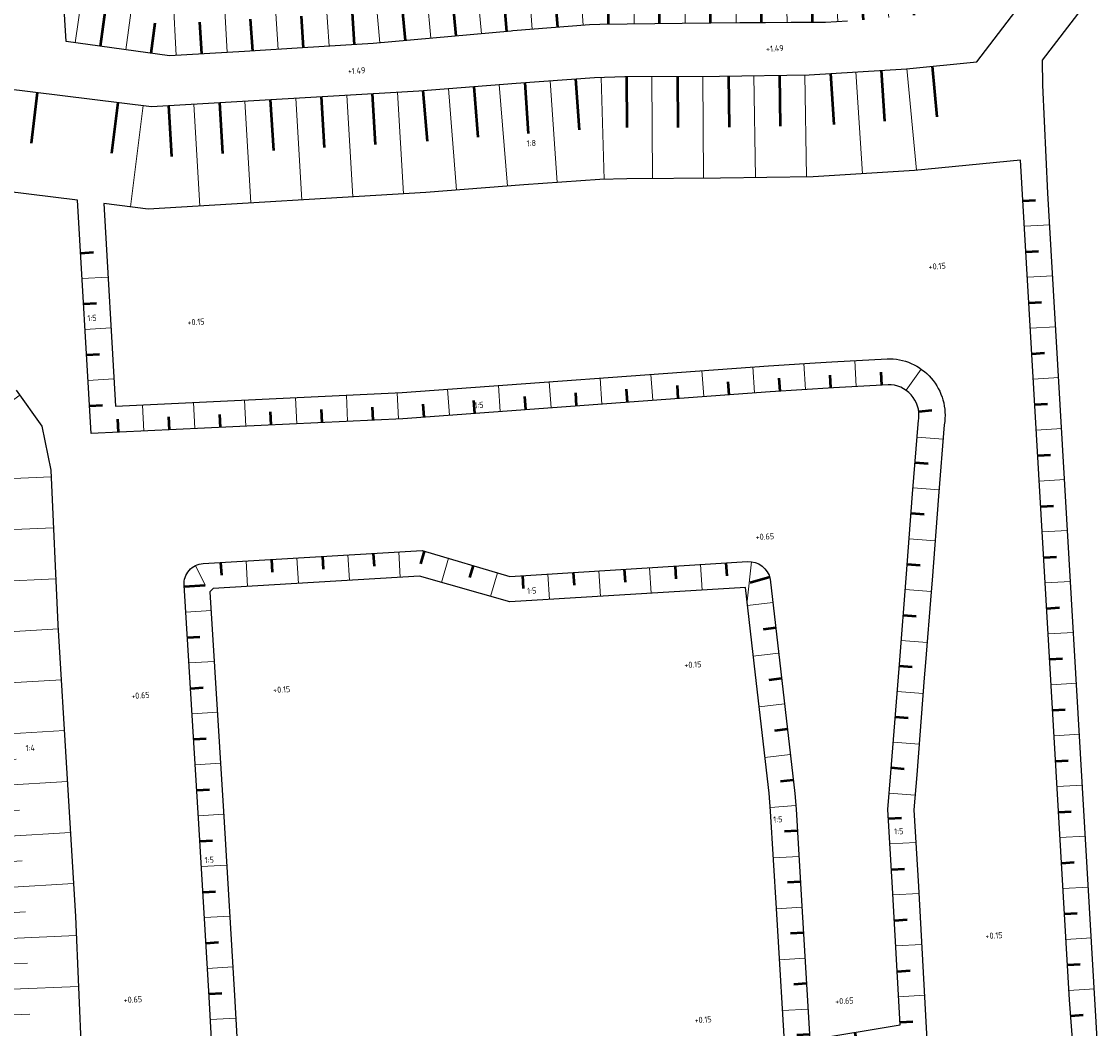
# Model space of a CAD drawing. Header units: metres. Extents: x 114964 to 115280, y 426579 to 426852.
# Tile 5 of 10: x 115065 to 115171, y 426632 to 426731. Entities that reach past the tile are written whole.
import ezdxf

# ---------------------------------------------------------------- set-up
doc = ezdxf.new("R2010")
doc.units = ezdxf.units.M
doc.header["$MEASUREMENT"] = 0
for name, color, linetype, lineweight in [('B-WE-GW-TALUDARCERING_KORT-G', 7, 'Continuous', 18), ('B-WE-GW-TALUDARCERING_LANG-G', 7, 'Continuous', 18), ('N-WE-GW-GRONDWERKLIJN_KRUIN-G', 253, 'Continuous', 25), ('N-WE-GW-GRONDWERKLIJN_TEEN-G', 253, 'Continuous', 25), ('N-WE-GW-TALUDARCERING-S', 7, 'Continuous', 25), ('N-WE-GW-TALUDARCERING_KORT-G', 7, 'Continuous', 50), ('N-WE-GW-TALUDARCERING_LANG-G', 7, 'Continuous', 18), ('N-WE-GW-VOORBELASTING-T25', 7, 'Continuous', 25)]:
    doc.layers.add(name, color=color, linetype=linetype, lineweight=lineweight)
doc.styles.add('NLCS-ISO-ANNOTATIEF-T18', font='NLCS-ISO.ttf', dxfattribs={"height": 1.8})

# ---------------------------------------------------------------- blocks, each defined once
blk = doc.blocks.new('*U5')
at = {"layer": 'B-WE-GW-TALUDARCERING_KORT-G'}
for p, q in [((115057.3, 426690.83), (115057.17, 426692.46)), ((115052.32, 426690.42), (115052.18, 426692.05)), ((115060.94, 426688.47), (115062.53, 426688.81)), ((115061.54, 426683.53), (115063.17, 426683.6)), ((115061.77, 426678.53), (115063.4, 426678.61)), ((115062, 426673.54), (115063.62, 426673.61)), ((115062.27, 426668.55), (115063.9, 426668.64)), ((115062.58, 426663.55), (115064.2, 426663.65)), ((115062.88, 426658.56), (115064.5, 426658.66)), ((115063.18, 426653.57), (115064.8, 426653.67)), ((115063.47, 426648.58), (115065.09, 426648.68)), ((115063.76, 426643.59), (115065.39, 426643.68)), ((115063.99, 426638.59), (115065.61, 426638.66)), ((115064.2, 426633.6), (115065.82, 426633.67)), ((115064.42, 426628.6), (115066.04, 426628.7))]:
    blk.add_line(p, q, dxfattribs=at)
at = {"layer": 'B-WE-GW-TALUDARCERING_LANG-G'}
for p, q in [((115054.81, 426690.63), (115054.27, 426697.13)), ((115059.56, 426690.54), (115064.84, 426694.34)), ((115061.43, 426686.02), (115067.92, 426686.32)), ((115061.66, 426681.03), (115068.15, 426681.33)), ((115061.89, 426676.03), (115068.38, 426676.33)), ((115062.12, 426671.04), (115068.61, 426671.44)), ((115062.43, 426666.05), (115068.92, 426666.44)), ((115062.73, 426661.06), (115069.22, 426661.45)), ((115063.03, 426656.07), (115069.52, 426656.45)), ((115063.32, 426651.08), (115069.82, 426651.46)), ((115063.62, 426646.09), (115070.11, 426646.47)), ((115063.88, 426641.09), (115070.38, 426641.37)), ((115064.09, 426636.1), (115070.59, 426636.37)), ((115064.31, 426631.1), (115070.8, 426631.38))]:
    blk.add_line(p, q, dxfattribs=at)
blk = doc.blocks.new('*U10')
at = {"layer": 'N-WE-GW-TALUDARCERING_KORT-G'}
for p, q in [((115094.52, 426678.52), (115094.59, 426677.28)), ((115099.51, 426678.82), (115099.58, 426677.57)), ((115104.49, 426679.05), (115104.12, 426677.81)), ((115084.53, 426677.93), (115084.61, 426676.68)), ((115089.53, 426678.23), (115089.6, 426676.98)), ((115109.29, 426677.63), (115108.94, 426676.46)), ((115129.1, 426677.57), (115129.18, 426676.32)), ((115134.09, 426677.88), (115134.17, 426676.63)), ((115114.13, 426676.64), (115114.21, 426675.39)), ((115119.12, 426676.95), (115119.2, 426675.7)), ((115124.11, 426677.26), (115124.19, 426676.01)), ((115138.38, 426676.48), (115136.45, 426675.94)), ((115080.95, 426675.57), (115083.02, 426675.69)), ((115138.97, 426671.51), (115137.73, 426671.37)), ((115081.26, 426670.58), (115082.51, 426670.65)), ((115139.54, 426666.55), (115138.3, 426666.4)), ((115081.57, 426665.59), (115082.82, 426665.66)), ((115140.11, 426661.58), (115138.86, 426661.44)), ((115081.88, 426660.6), (115083.13, 426660.67)), ((115140.67, 426656.61), (115139.43, 426656.47)), ((115082.19, 426655.61), (115083.44, 426655.68)), ((115141.09, 426651.63), (115139.84, 426651.56)), ((115082.5, 426650.61), (115083.75, 426650.69)), ((115082.8, 426645.62), (115084.04, 426645.7)), ((115141.38, 426646.64), (115140.13, 426646.57)), ((115141.68, 426641.65), (115140.43, 426641.57)), ((115083.09, 426640.63), (115084.34, 426640.71)), ((115141.99, 426636.66), (115140.74, 426636.58)), ((115083.39, 426635.64), (115084.64, 426635.72)), ((115142.29, 426631.67), (115141.04, 426631.59)), ((115146.73, 426631.87), (115146.94, 426630.64)), ((115083.67, 426630.65), (115084.92, 426630.72)), ((115083.94, 426625.66), (115085.2, 426625.73)), ((115081.99, 426622.66), (115082.06, 426621.4)), ((115072, 426622.13), (115072.07, 426620.84)), ((115077, 426622.4), (115077.07, 426621.12))]:
    blk.add_line(p, q, dxfattribs=at)
at = {"layer": 'N-WE-GW-TALUDARCERING_LANG-G'}
for p, q in [((115097.01, 426678.67), (115097.16, 426676.18)), ((115102, 426678.97), (115102.15, 426676.47)), ((115082.07, 426677.63), (115083.02, 426675.69)), ((115087.03, 426678.08), (115087.18, 426675.58)), ((115092.02, 426678.38), (115092.17, 426675.88)), ((115106.89, 426678.34), (115106.19, 426675.97)), ((115126.6, 426677.41), (115126.76, 426674.92)), ((115131.59, 426677.72), (115131.75, 426675.23)), ((115136.59, 426678), (115136.15, 426674.14)), ((115111.68, 426676.92), (115110.99, 426674.6)), ((115116.62, 426676.79), (115116.78, 426674.3)), ((115121.61, 426677.1), (115121.77, 426674.61)), ((115081.11, 426673.07), (115083.6, 426673.23)), ((115138.69, 426674), (115136.2, 426673.71)), ((115139.25, 426669.03), (115136.77, 426668.75)), ((115081.42, 426668.08), (115083.91, 426668.24)), ((115139.82, 426664.06), (115137.34, 426663.78)), ((115081.73, 426663.09), (115084.22, 426663.25)), ((115140.39, 426659.1), (115137.91, 426658.81)), ((115082.04, 426658.1), (115084.53, 426658.26)), ((115140.93, 426654.12), (115138.44, 426653.91)), ((115082.35, 426653.11), (115084.84, 426653.26)), ((115141.23, 426649.13), (115138.74, 426648.99)), ((115082.65, 426648.12), (115085.14, 426648.27)), ((115141.53, 426644.14), (115139.03, 426643.99)), ((115082.94, 426643.13), (115085.44, 426643.28)), ((115083.24, 426638.14), (115085.74, 426638.29)), ((115141.83, 426639.15), (115139.34, 426639)), ((115142.14, 426634.16), (115139.64, 426634.01)), ((115083.53, 426633.15), (115086.03, 426633.28)), ((115144.27, 426631.46), (115144.68, 426629)), ((115083.8, 426628.15), (115086.31, 426628.29)), ((115079.49, 426622.53), (115079.63, 426619.99)), ((115084.08, 426623.16), (115086.6, 426623.3)), ((115074.5, 426622.27), (115074.64, 426619.69))]:
    blk.add_line(p, q, dxfattribs=at)
blk = doc.blocks.new('*U12')
at = {"layer": 'N-WE-GW-TALUDARCERING_KORT-G'}
for p, q in [((115149.37, 426695.32), (115149.3, 426696.59)), ((115134.4, 426694.37), (115134.31, 426695.64)), ((115139.39, 426694.72), (115139.31, 426695.99)), ((115144.38, 426695.03), (115144.3, 426696.3)), ((115119.44, 426693.27), (115119.35, 426694.54)), ((115124.43, 426693.64), (115124.33, 426694.91)), ((115129.41, 426694), (115129.32, 426695.27)), ((115104.48, 426692.18), (115104.39, 426693.45)), ((115109.47, 426692.54), (115109.37, 426693.81)), ((115114.45, 426692.91), (115114.36, 426694.18)), ((115079.51, 426690.93), (115079.45, 426692.2)), ((115084.51, 426691.17), (115084.45, 426692.44)), ((115089.5, 426691.41), (115089.44, 426692.68)), ((115094.5, 426691.64), (115094.43, 426692.92)), ((115099.49, 426691.88), (115099.43, 426693.16)), ((115153, 426692.71), (115154.26, 426692.86)), ((115074.52, 426690.69), (115074.46, 426691.96)), ((115152.64, 426687.73), (115153.91, 426687.63)), ((115152.25, 426682.75), (115153.52, 426682.65)), ((115151.85, 426677.76), (115153.12, 426677.66)), ((115151.46, 426672.78), (115152.73, 426672.68)), ((115151.07, 426667.79), (115152.34, 426667.69)), ((115150.68, 426662.81), (115151.95, 426662.71)), ((115150.29, 426657.82), (115151.56, 426657.72)), ((115150.02, 426652.84), (115151.29, 426652.91)), ((115150.32, 426647.85), (115151.59, 426647.92)), ((115150.61, 426642.85), (115151.87, 426642.93)), ((115150.89, 426637.86), (115152.15, 426637.93)), ((115151.17, 426632.87), (115152.42, 426632.94))]:
    blk.add_line(p, q, dxfattribs=at)
at = {"layer": 'N-WE-GW-TALUDARCERING_LANG-G'}
for p, q in [((115141.88, 426694.87), (115141.73, 426697.42)), ((115146.87, 426695.17), (115146.73, 426697.72)), ((115126.92, 426693.82), (115126.73, 426696.36)), ((115131.91, 426694.18), (115131.72, 426696.73)), ((115136.89, 426694.55), (115136.71, 426697.09)), ((115151.75, 426694.8), (115153.23, 426696.88)), ((115116.95, 426693.09), (115116.76, 426695.63)), ((115121.93, 426693.45), (115121.75, 426696)), ((115096.99, 426691.76), (115096.87, 426694.31)), ((115101.99, 426692), (115101.86, 426694.55)), ((115106.97, 426692.36), (115106.79, 426694.9)), ((115111.96, 426692.72), (115111.77, 426695.26)), ((115077.02, 426690.81), (115076.89, 426693.35)), ((115082.01, 426691.05), (115081.89, 426693.59)), ((115087, 426691.29), (115086.88, 426693.83)), ((115092, 426691.52), (115091.88, 426694.07)), ((115152.83, 426690.22), (115155.37, 426690.02)), ((115152.44, 426685.24), (115154.98, 426685.04)), ((115152.05, 426680.25), (115154.59, 426680.05)), ((115151.66, 426675.27), (115154.2, 426675.07)), ((115151.27, 426670.28), (115153.81, 426670.09)), ((115150.88, 426665.3), (115153.42, 426665.1)), ((115150.48, 426660.32), (115153.02, 426660.11)), ((115150.09, 426655.33), (115152.63, 426655.13)), ((115150.17, 426650.34), (115152.71, 426650.5)), ((115150.47, 426645.35), (115153.01, 426645.49)), ((115150.75, 426640.36), (115153.27, 426640.5)), ((115151.03, 426635.37), (115153.53, 426635.51))]:
    blk.add_line(p, q, dxfattribs=at)
blk = doc.blocks.new('*U20')
at = {"layer": 'N-WE-GW-TALUDARCERING_KORT-G'}
for p, q in [((115066.25, 426780.49), (115069.37, 426780.68)), ((115066.56, 426775.5), (115069.68, 426775.69)), ((115066.86, 426770.51), (115069.98, 426770.7)), ((115067.16, 426765.52), (115070.28, 426765.7)), ((115067.47, 426760.52), (115070.58, 426760.71)), ((115067.77, 426755.53), (115070.89, 426755.72)), ((115068.06, 426750.54), (115071.19, 426750.71)), ((115068.37, 426745.55), (115071.49, 426745.74)), ((115068.68, 426740.56), (115071.8, 426740.75)), ((115068.98, 426735.57), (115072.1, 426735.76)), ((115072.76, 426728.52), (115073.77, 426735.81)), ((115162.5, 426732.51), (115162.2, 426735.62)), ((115152.55, 426731.56), (115152.25, 426734.67)), ((115157.53, 426732.03), (115157.23, 426735.14)), ((115117.59, 426730.38), (115117.35, 426733.49)), ((115122.58, 426730.66), (115122.54, 426733.79)), ((115127.58, 426730.72), (115127.54, 426733.85)), ((115132.58, 426730.78), (115132.54, 426733.91)), ((115137.58, 426730.81), (115137.59, 426733.93)), ((115142.58, 426730.86), (115142.58, 426733.98)), ((115147.57, 426731.11), (115147.34, 426734.22)), ((115107.63, 426729.53), (115107.35, 426732.64)), ((115112.61, 426729.97), (115112.33, 426733.09)), ((115092.67, 426728.36), (115092.47, 426731.48)), ((115097.66, 426728.68), (115097.46, 426731.8)), ((115102.65, 426729.08), (115102.37, 426732.19)), ((115077.71, 426727.83), (115078.13, 426730.8)), ((115082.69, 426727.76), (115082.51, 426730.88)), ((115087.68, 426728.05), (115087.48, 426731.17))]:
    blk.add_line(p, q, dxfattribs=at)
at = {"layer": 'N-WE-GW-TALUDARCERING_LANG-G'}
for p, q in [((115066.4, 426777.99), (115072.64, 426778.37)), ((115066.71, 426773), (115072.95, 426773.38)), ((115067.01, 426768.01), (115073.25, 426768.39)), ((115067.31, 426763.02), (115073.55, 426763.4)), ((115067.62, 426758.03), (115073.86, 426758.41)), ((115067.92, 426753.04), (115074.16, 426753.42)), ((115068.21, 426748.05), (115074.46, 426748.43)), ((115068.52, 426743.06), (115074.77, 426743.44)), ((115068.83, 426738.07), (115075.07, 426738.45)), ((115150.06, 426731.32), (115149.46, 426737.54)), ((115155.04, 426731.79), (115154.44, 426738.02)), ((115160.01, 426732.27), (115159.42, 426738.49)), ((115120.08, 426730.57), (115119.6, 426736.8)), ((115125.08, 426730.69), (115125, 426736.94)), ((115130.08, 426730.75), (115130, 426737)), ((115135.08, 426730.81), (115135, 426737.06)), ((115140.08, 426730.85), (115139.94, 426737.1)), ((115145.07, 426730.93), (115144.69, 426737.17)), ((115105.14, 426729.3), (115104.58, 426735.53)), ((115110.12, 426729.75), (115109.56, 426735.97)), ((115115.1, 426730.19), (115114.61, 426736.42)), ((115090.18, 426728.21), (115089.78, 426734.44)), ((115095.17, 426728.52), (115094.77, 426734.76)), ((115100.16, 426728.86), (115099.6, 426735.08)), ((115075.24, 426728.17), (115075.99, 426733.63)), ((115080.19, 426727.62), (115079.84, 426733.85)), ((115085.19, 426727.9), (115084.83, 426734.14)), ((115069.14, 426733.08), (115070.88, 426733.18)), ((115070.28, 426728.86), (115070.88, 426733.18))]:
    blk.add_line(p, q, dxfattribs=at)
blk = doc.blocks.new('*U24')
at = {"layer": 'N-WE-GW-TALUDARCERING_KORT-G'}
for p, q in [((115149.32, 426726.17), (115149.64, 426721.18)), ((115154.3, 426726.56), (115154.78, 426721.59)), ((115114.35, 426724.97), (115114.7, 426719.98)), ((115119.34, 426725.31), (115119.69, 426720.33)), ((115124.33, 426725.54), (115124.36, 426720.54)), ((115129.33, 426725.57), (115129.36, 426720.57)), ((115134.33, 426725.6), (115134.41, 426720.6)), ((115139.33, 426725.68), (115139.41, 426720.68)), ((115144.33, 426725.85), (115144.65, 426720.86)), ((115099.39, 426723.88), (115099.69, 426718.89)), ((115104.38, 426724.18), (115104.78, 426719.2)), ((115109.37, 426724.58), (115109.76, 426719.6)), ((115074.46, 426723.01), (115073.84, 426718.05)), ((115084.42, 426722.99), (115084.71, 426718)), ((115089.41, 426723.29), (115089.71, 426718.3)), ((115094.4, 426723.58), (115094.7, 426718.59)), ((115079.43, 426722.7), (115079.72, 426717.71))]:
    blk.add_line(p, q, dxfattribs=at)
at = {"layer": 'N-WE-GW-TALUDARCERING_LANG-G'}
for p, q in [((115146.82, 426726.01), (115147.46, 426716.03)), ((115151.81, 426726.33), (115152.77, 426716.37)), ((115116.85, 426725.14), (115117.54, 426715.16)), ((115121.84, 426725.46), (115122.16, 426715.47)), ((115126.83, 426725.55), (115126.89, 426715.55)), ((115131.83, 426725.58), (115131.89, 426715.58)), ((115136.83, 426725.64), (115136.98, 426715.64)), ((115141.83, 426725.71), (115141.98, 426715.71)), ((115101.89, 426724.03), (115102.48, 426714.04)), ((115106.88, 426724.38), (115107.67, 426714.41)), ((115111.86, 426724.78), (115112.65, 426714.81)), ((115081.92, 426722.85), (115082.51, 426712.86)), ((115086.91, 426723.14), (115087.51, 426713.16)), ((115091.91, 426723.44), (115092.5, 426713.45)), ((115096.9, 426723.73), (115097.49, 426713.75)), ((115076.94, 426722.7), (115075.71, 426712.78))]:
    blk.add_line(p, q, dxfattribs=at)
blk = doc.blocks.new('*U25')
at = {"layer": 'N-WE-GW-TALUDARCERING_KORT-G'}
for p, q in [((115051.68, 426725.83), (115051.06, 426720.87)), ((115056.64, 426725.21), (115056.03, 426720.25)), ((115061.6, 426724.6), (115060.99, 426719.64)), ((115066.56, 426723.99), (115065.95, 426719.02))]:
    blk.add_line(p, q, dxfattribs=at)
at = {"layer": 'N-WE-GW-TALUDARCERING_LANG-G'}
for p, q in [((115054.16, 426725.52), (115052.93, 426715.6)), ((115059.12, 426724.91), (115057.89, 426714.98)), ((115064.08, 426724.29), (115062.85, 426714.37))]:
    blk.add_line(p, q, dxfattribs=at)
blk = doc.blocks.new('*U29')
at = {"layer": 'N-WE-GW-TALUDARCERING_KORT-G'}
for p, q in [((115070.8, 426708.25), (115072.07, 426708.33)), ((115071.09, 426703.26), (115072.36, 426703.33)), ((115071.38, 426698.27), (115072.65, 426698.34)), ((115071.67, 426693.28), (115072.94, 426693.35))]:
    blk.add_line(p, q, dxfattribs=at)
at = {"layer": 'N-WE-GW-TALUDARCERING_LANG-G'}
for p, q in [((115070.95, 426705.76), (115073.49, 426705.9)), ((115071.24, 426700.77), (115073.78, 426700.91)), ((115071.53, 426695.77), (115074.07, 426695.92))]:
    blk.add_line(p, q, dxfattribs=at)
blk = doc.blocks.new('*U30')
at = {"layer": 'N-WE-GW-TALUDARCERING_KORT-G'}
for p, q in [((115163.2, 426713.36), (115164.45, 426713.44)), ((115163.49, 426708.37), (115164.74, 426708.44)), ((115163.78, 426703.38), (115165.03, 426703.45)), ((115164.08, 426698.39), (115165.32, 426698.46)), ((115164.37, 426693.4), (115165.61, 426693.47)), ((115164.66, 426688.4), (115165.91, 426688.48)), ((115164.95, 426683.41), (115166.2, 426683.49)), ((115165.24, 426678.42), (115166.49, 426678.49)), ((115165.53, 426673.43), (115166.78, 426673.5)), ((115165.82, 426668.44), (115167.07, 426668.51)), ((115166.11, 426663.45), (115167.36, 426663.52)), ((115166.4, 426658.46), (115167.65, 426658.53)), ((115166.7, 426653.46), (115167.94, 426653.54)), ((115166.99, 426648.47), (115168.23, 426648.55)), ((115167.28, 426643.48), (115168.53, 426643.55)), ((115167.57, 426638.49), (115168.82, 426638.56)), ((115167.89, 426633.5), (115169.12, 426633.59)), ((115168.27, 426628.51), (115169.46, 426628.61))]:
    blk.add_line(p, q, dxfattribs=at)
at = {"layer": 'N-WE-GW-TALUDARCERING_LANG-G'}
for p, q in [((115163.35, 426710.87), (115165.84, 426711.01)), ((115163.64, 426705.88), (115166.13, 426706.02)), ((115163.93, 426700.88), (115166.43, 426701.03)), ((115164.22, 426695.89), (115166.72, 426696.04)), ((115164.51, 426690.9), (115167.01, 426691.05)), ((115164.8, 426685.91), (115167.3, 426686.05)), ((115165.09, 426680.92), (115167.59, 426681.06)), ((115165.39, 426675.93), (115167.88, 426676.07)), ((115165.68, 426670.93), (115168.17, 426671.08)), ((115165.97, 426665.94), (115168.46, 426666.09)), ((115166.26, 426660.95), (115168.75, 426661.1)), ((115166.55, 426655.96), (115169.05, 426656.11)), ((115166.84, 426650.97), (115169.34, 426651.11)), ((115167.13, 426645.98), (115169.63, 426646.12)), ((115167.42, 426640.99), (115169.92, 426641.13)), ((115167.72, 426635.99), (115170.21, 426636.14)), ((115168.08, 426631.01), (115170.5, 426631.19))]:
    blk.add_line(p, q, dxfattribs=at)

msp = doc.modelspace()

# ---------------------------------------------------------------- linework, layer by layer
at = {"layer": 'N-WE-GW-GRONDWERKLIJN_KRUIN-G', "transparency": 33554508}
for points in [[(115015.26, 426767.21), (115010.57, 426730.92), (115077.77, 426722.6), (115103.96, 426724.15), (115113.52, 426724.91), (115121.2, 426725.44), (115124.17, 426725.54), (115133.45, 426725.59), (115142.25, 426725.72), (115151.79, 426726.32), (115158.67, 426726.98), (115162.94, 426732.55)], [(115146, 426730.99), (115143.86, 426730.86), (115140.48, 426730.86), (115137.97, 426730.81), (115135.44, 426730.81), (115129.79, 426730.75), (115121.73, 426730.65), (115120.71, 426730.62), (115113.19, 426730.04), (115113.04, 426730.01), (115099.48, 426728.79), (115092.57, 426728.36), (115086.88, 426728), (115079.52, 426727.58), (115069.39, 426728.98), (115068.08, 426750.23)], [(115064.5, 426694.81), (115067, 426691.27), (115067.89, 426686.96), (115068.59, 426671.82), (115069.47, 426657.25), (115070.3, 426643.23), (115070.88, 426629.38)], [(115140, 426628.21), (115139.03, 426644.03), (115138.47, 426653.57), (115138.31, 426655.31), (115136.98, 426666.93), (115136, 426675.49), (115112.9, 426674.06), (115104.03, 426676.58), (115083.79, 426675.38), (115083.49, 426675.04), (115084.89, 426652.47), (115085.91, 426635.49), (115086.76, 426620.43)]]:
    msp.add_lwpolyline(points, dxfattribs=at)
for points in [[(115168.39, 426626.91), (115167.77, 426635.07), (115162.97, 426717.35), (115152.58, 426716.35), (115142.64, 426715.72), (115133.55, 426715.59), (115124.36, 426715.54), (115121.71, 426715.45), (115114.26, 426714.94), (115104.65, 426714.17), (115077.44, 426712.56), (115073.07, 426713.1), (115074.23, 426693.23), (115102.33, 426694.57), (115138.25, 426697.2), (115142.84, 426697.48), (115144.47, 426697.59), (115149.88, 426697.9, -0.471676), (115155.49, 426691.43), (115155.48, 426691.41), (115154.94, 426684.44), (115154.29, 426676.2), (115154.2, 426675.04), (115153.66, 426668.14), (115153.53, 426666.62), (115152.79, 426657.12), (115152.52, 426653.7), (115152.98, 426646.17), (115153.8, 426630.52)], [(115084.1, 426622.77), (115083.41, 426635.35), (115082.4, 426652.32), (115080.95, 426675.69, -0.415725), (115082.83, 426677.83), (115104.31, 426679.1), (115112.9, 426676.56), (115136.19, 426678.01, -0.383683), (115138.42, 426676.29), (115139.46, 426667.2), (115140.83, 426655.28), (115140.96, 426653.74), (115141.52, 426644.24), (115142.32, 426631.14), (115151.18, 426632.62), (115150.43, 426646.03), (115149.97, 426653.72), (115150.25, 426657.32), (115151.12, 426668.35), (115151.75, 426676.4), (115152.39, 426684.64), (115152.96, 426691.89), (115152.99, 426691.99, 0.453682), (115149.98, 426695.35), (115144.62, 426695.04), (115138.43, 426694.66), (115102.4, 426692.02), (115071.83, 426690.56), (115070.5, 426713.42), (115049.25, 426716.05)]]:
    msp.add_lwpolyline(points, format="xyb", dxfattribs=at)
at = {"layer": 'N-WE-GW-GRONDWERKLIJN_TEEN-G', "transparency": 33554508}
msp.add_lwpolyline([(115170.72, 426627.3), (115165.66, 426714.11), (115165.17, 426724.69), (115165.11, 426727.17), (115174.64, 426739.57), (115173.52, 426757.66), (115172.39, 426775.63), (115168.65, 426838.17), (115166.66, 426852.23)], dxfattribs=at)

# ---------------------------------------------------------------- block references
at = {"layer": 'N-WE-GW-TALUDARCERING-S', "transparency": 33554687}
for name in ['*U20', '*U24', '*U25', '*U30', '*U29', '*U12', '*U5', '*U10']:
    msp.add_blockref(name, (0, 0), dxfattribs=at)

# ---------------------------------------------------------------- texts
at = {"layer": 'N-WE-GW-VOORBELASTING-T25', "transparency": 33554687, "style": 'NLCS-ISO-ANNOTATIEF-T18'}
for s, p in [('+1.49', (115138.03, 426727.95)), ('+1.49', (115097.02, 426725.77)), ('1:8', (115114.56, 426718.69)), ('+0.15', (115153.97, 426706.61)), ('1:5', (115071.49, 426701.56)), ('+0.15', (115081.3, 426701.15)), ('1:5', (115109.43, 426693.03)), ('+0.65', (115137.01, 426680.11)), ('1:5', (115114.61, 426674.84)), ('+0.15', (115130.02, 426667.57)), ('+0.15', (115089.7, 426665.13)), ('+0.65', (115075.78, 426664.55)), ('1:4', (115065.44, 426659.43)), ('1:5', (115138.74, 426652.43)), ('1:5', (115150.6, 426651.26)), ('1:5', (115082.99, 426648.46)), ('+0.15', (115159.55, 426641.02)), ('+0.65', (115075.04, 426634.74)), ('+0.65', (115144.81, 426634.61)), ('+0.15', (115131.02, 426632.77))]:
    msp.add_text(s, height=0.6, rotation=3.4288, dxfattribs=at).set_placement(p)

doc.saveas('drawing.dxf')
